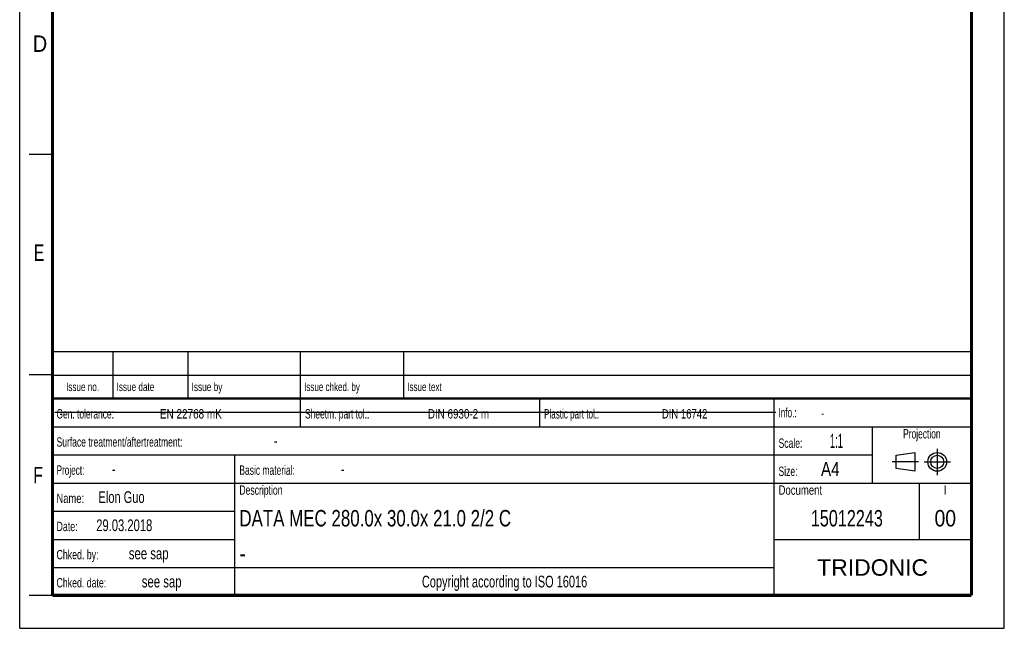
# Model space of a CAD drawing. Header units: millimetres. Extents: x 0 to 210, y 0 to 297.
# Tile 1 of 4: x 0 to 210, y 0 to 130. Entities that reach past the tile are written whole.
import ezdxf
from ezdxf.enums import TextEntityAlignment as Align

# ---------------------------------------------------------------- set-up
doc = ezdxf.new("R2010")
doc.units = ezdxf.units.MM
doc.header["$LTSCALE"] = 19.36
doc.linetypes.add('CENTER', pattern=[0.6, 0.375, -0.075, 0.075, -0.075])
doc.layers.get('0').update_dxf_attribs({"linetype": 'CONTINUOUS'})
doc.layers.add('DEFAULT_1', color=7, linetype='CENTER')
doc.layers.add('Z_NOTICE', color=7, linetype='CONTINUOUS')
doc.styles.get("Standard").update_dxf_attribs({"font": 'txt', "width": 0.7})
doc.styles.add('TEXTSTYLE_2', font='txt', dxfattribs={"width": 0.75})
doc.styles.add('TEXTSTYLE_5', font='arial.ttf')

# ---------------------------------------------------------------- blocks, each defined once
blk = doc.blocks.new('PROJEKTIONSMETHODE_BL0', base_point=(192.31, 35.47))
at = {"color": 2, "linetype": 'CONTINUOUS'}
for p, q in [((186.91, 36.87), (190.91, 37.47)), ((186.91, 34.07), (186.91, 36.87)), ((190.91, 37.47), (190.91, 33.47)), ((190.91, 33.47), (186.91, 34.07))]:
    blk.add_line(p, q, dxfattribs=at)
for radius in [2, 1.4]:
    blk.add_circle((195.71, 35.47), radius, dxfattribs=at)
at = {"layer": 'DEFAULT_1', "color": 2, "linetype": 'CENTER'}
for p, q in [((195.71, 38.27), (195.71, 32.67)), ((191.71, 35.47), (186.11, 35.47)), ((192.91, 35.47), (198.5, 35.47))]:
    blk.add_line(p, q, dxfattribs=at)

msp = doc.modelspace()

# ---------------------------------------------------------------- linework, layer by layer
at = {"color": 2, "linetype": 'CONTINUOUS'}
for p, q in [((0, 0), (0, 297)), ((210, 0), (210, 297)), ((7, 101), (2, 101)), ((6.91362, 48.96015), (6.91362, 58.96015)), ((6.91362, 58.96015), (202.91362, 58.96015)), ((19.91362, 48.96015), (19.91362, 58.96015)), ((35.91362, 48.96015), (35.91362, 58.96015)), ((59.91362, 48.96015), (59.91362, 58.96015)), ((81.91362, 48.96015), (81.91362, 58.96015)), ((202.91362, 48.96015), (202.91362, 58.96015)), ((7, 54), (2, 54)), ((6.91362, 53.96015), (202.91362, 53.96015)), ((6.91355, 6.96013), (6.91355, 48.96013)), ((6.91355, 48.96013), (202.91355, 48.96013)), ((6.91362, 48.96015), (202.91362, 48.96015)), ((59.91355, 42.96013), (59.91355, 48.96013)), ((110.91355, 42.96013), (110.91355, 48.96013)), ((160.91355, 6.96013), (160.91355, 48.96013)), ((202.91355, 6.96013), (202.91355, 48.96013)), ((6.91355, 42.96013), (202.91355, 42.96013)), ((181.91355, 30.96013), (181.91355, 42.96013)), ((6.91355, 36.96013), (181.91355, 36.96013)), ((45.91355, 6.96013), (45.91355, 36.96013)), ((6.91355, 30.96013), (202.91355, 30.96013)), ((191.91355, 18.96013), (191.91355, 30.96013)), ((6.91355, 24.96013), (45.91355, 24.96013)), ((6.91355, 18.96013), (45.91355, 18.96013)), ((160.91355, 18.96013), (202.91355, 18.96013)), ((6.91355, 12.96013), (160.91355, 12.96013)), ((7, 7), (2, 7)), ((6.91355, 6.96013), (202.91355, 6.96013)), ((0, 0), (210, 0))]:
    msp.add_line(p, q, dxfattribs=at)
at = {"color": 7, "linetype": 'CONTINUOUS'}
msp.add_line((7.46812, 46.04239), (161.26812, 46.04239), dxfattribs=at)
for points, const_width in [([(7, 7), (7, 290)], 0.7), ([(203, 7), (203, 290)], 0.7), ([(7, 49), (203, 49)], 0.5), ([(7, 7), (203, 7)], 0.7)]:
    msp.add_lwpolyline(points, dxfattribs=dict(at, const_width=const_width))

# ---------------------------------------------------------------- block references
at = {"color": 2, "linetype": 'CONTINUOUS'}
msp.add_blockref('PROJEKTIONSMETHODE_BL0', (192.30508, 35.46975), dxfattribs=at)

# ---------------------------------------------------------------- texts
at = {"color": 5, "linetype": 'CONTINUOUS', "style": 'TEXTSTYLE_2'}
for s, width, p in [('D', 0.904762, (2.80729, 122.85717)), ('E', 0.714286, (3.00245, 78.30247)), ('F', 0.714286, (2.92219, 30.89704))]:
    msp.add_text(s, height=3.5, dxfattribs=dict(at, width=width)).set_placement(p)
at = {"layer": 'Z_NOTICE', "color": 5, "linetype": 'CONTINUOUS', "style": 'TEXTSTYLE_2'}
for s, height, width, p in [('Issue date ', 1.8, 0.725108, (20.66362, 50.56015)), ('Issue by ', 1.8, 0.732804, (36.66362, 50.56015)), ('Issue chked. by', 1.8, 0.711111, (60.66362, 50.56015)), ('Issue text ', 1.8, 0.712121, (82.66362, 50.56015)), ('Gen. tolerance:', 2, 0.669841, (7.85105, 44.71013)), ('EN 22768 mK', 2, 0.792208, (29.91057, 44.71013)), ('Sheetm. part tol.:', 2, 0.67328, (60.85105, 44.71013)), ('DIN 6930-2 m', 2, 0.78373, (87.05343, 44.71013)), ('Plastic part tol.:', 2, 0.642857, (111.85105, 44.71013)), ('DIN 16742', 2, 0.759259, (136.95819, 44.71013)), ('Info.: ', 2, 0.64966, (161.85105, 44.96013)), ('Surface treatment/aftertreatment: ', 2, 0.681373, (7.85105, 38.71013)), ('Scale:  ', 2, 0.684524, (161.85105, 38.46013)), ('1:1', 3, 0.5, (172.80343, 38.46013)), ('-', 2.5, 0.714286, (54.18438, 38.71013)), ('Project: ', 2, 0.656085, (7.85105, 32.71013)), ('-', 2.5, 0.714286, (19.66057, 32.71013)), ('Basic material: ', 2, 0.675595, (46.85105, 32.71013)), ('-', 2.5, 0.714286, (68.47009, 32.71013)), ('Size: ', 2, 0.678571, (161.85105, 32.46013)), (' A4', 3, 0.809524, (169.9939, 32.46013)), ('Elon Guo', 2.5, 0.705357, (16.80343, 26.71013)), ('Description', 2, 0.688312, (46.85105, 28.46013)), ('Document', 2, 0.761905, (161.85105, 28.46013)), ('Name: ', 2, 0.746032, (7.85105, 26.71013)), ('29.03.2018', 2.5, 0.714286, (16.32724, 20.71013)), ('Date: ', 2, 0.706349, (7.85105, 20.71013)), ('Chked. by: ', 2, 0.701299, (7.85105, 14.71013)), ('see sap', 2.5, 0.72449, (23.27962, 14.71013)), ('Chked. date: ', 2, 0.699634, (7.85105, 8.71013)), ('see sap', 2.5, 0.72449, (26.04152, 8.71013))]:
    msp.add_text(s, height=height, dxfattribs=dict(at, width=width)).set_placement(p)
for s, height, width, p in [('Issue no.', 1.8, 0.719577, (13.41362, 50.56015)), ('Projection', 2, 0.671429, (192.41355, 40.46013)), ('I', 2, 0.833333, (197.41355, 28.46013)), ('Copyright according to ISO 16016', 2.5, 0.700149, (103.41355, 8.71013))]:
    msp.add_text(s, height=height, dxfattribs=dict(at, width=width)).set_placement(p, align=Align.CENTER)
at = {"layer": 'Z_NOTICE', "color": 5, "linetype": 'CONTINUOUS', "width": 0.714286}
msp.add_text('-', height=1.8, dxfattribs=at).set_placement((170.94628, 44.96013))
at = {"layer": 'Z_NOTICE', "color": 7, "linetype": 'CONTINUOUS', "style": 'TEXTSTYLE_2'}
for s, width, p in [('DATA MEC 280.0x 30.0x 21.0 2/2 C', 0.770833, (46.85105, 21.71013)), ('-', 0.904762, (46.85105, 14.21013))]:
    msp.add_text(s, height=3.5, dxfattribs=dict(at, width=width)).set_placement(p)
for s, width, p in [('15012243', 0.738095, (176.41355, 21.71013)), ('00', 0.880952, (197.41355, 21.71013))]:
    msp.add_text(s, height=3.5, dxfattribs=dict(at, width=width)).set_placement(p, align=Align.CENTER)
at = {"layer": 'Z_NOTICE', "color": 5, "linetype": 'CONTINUOUS', "style": 'TEXTSTYLE_5'}
msp.add_text('TRIDONIC', height=3.5, dxfattribs=at).set_placement((181.91355, 11.21013), align=Align.CENTER)

doc.saveas('drawing.dxf')
